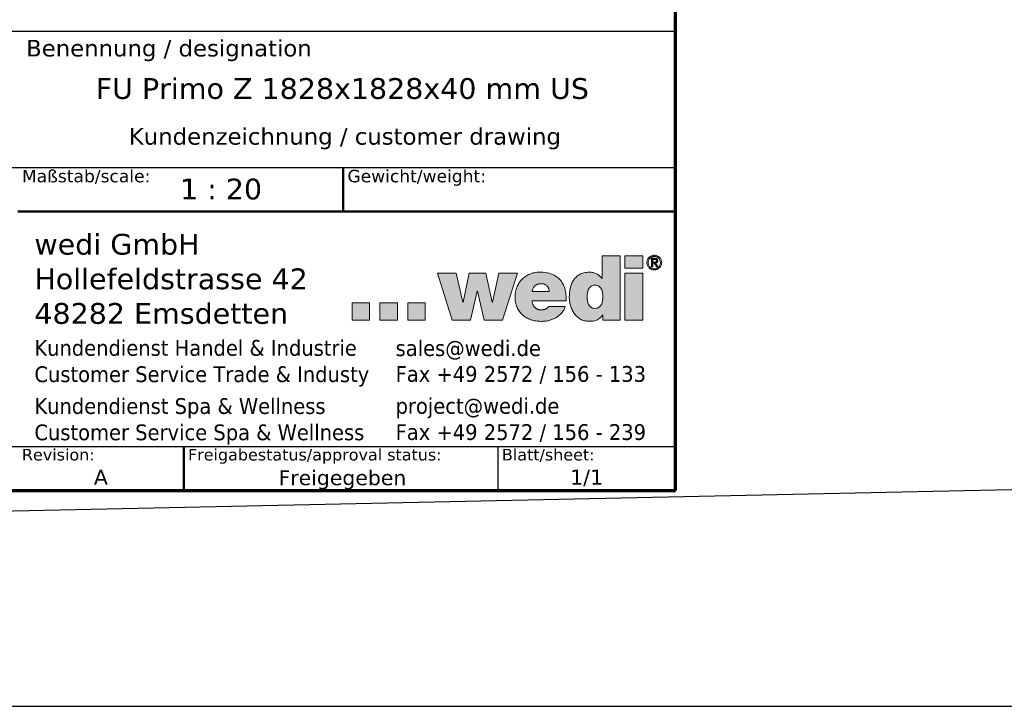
# Model space of a CAD drawing. Header units: millimetres. Extents: x -18288 to 18288, y -400 to 5820.
# Tile 3 of 26: x 2501 to 4872, y -400 to 1254. Entities that reach past the tile are written whole.
import ezdxf
from ezdxf.enums import TextEntityAlignment as Align

# ---------------------------------------------------------------- set-up
doc = ezdxf.new("R2010")
doc.units = ezdxf.units.MM
doc.header["$LTSCALE"] = 20
for name, color, linetype, lineweight in [('AM_BOR', 7, 'Continuous', 25), ('Ebene 1', 7, 'Continuous', 25), ('Rahmen (ISO)', 7, 'Continuous', 70), ('Schraffur (ISO)', 7, 'Continuous', 18), ('Titel (ISO)', 7, 'Continuous', 50)]:
    doc.layers.add(name, color=color, linetype=linetype, lineweight=lineweight)
doc.styles.add('Notiztext 3.5', font='verdana.ttf')
doc.styles.add('Pfeiltext', font='verdana.ttf')
doc.styles.get("Standard").update_dxf_attribs({"font": 'verdana.ttf'})
doc.styles.add('Textstil119', font='verdana.ttf')
doc.styles.add('Textstil121', font='verdana.ttf')
doc.styles.add('Textstil47', font='verdana.ttf')
doc.styles.add('Textstil48', font='verdana.ttf')
doc.styles.add('Textstil64', font='verdana.ttf', dxfattribs={"width": 0.8})
doc.styles.add('Textstil75', font='verdana.ttf')
doc.styles.add('Textstil82', font='verdana.ttf')

# ---------------------------------------------------------------- blocks, each defined once
blk = doc.blocks.new('Ränder Kopie von wedi_Zeichnungsrahmen')
at = {"layer": 'Rahmen (ISO)'}
for p, q in [((204, 6), (204, 291)), ((20, 6), (204, 6))]:
    blk.add_line(p, q, dxfattribs=at)
blk = doc.blocks.new('Schriftfelder wedi Standard - Inch_Zoll ohne Toleranz')
at = {"layer": 'Schraffur (ISO)'}
h = blk.add_hatch(color=256, dxfattribs=at)
edge = h.paths.add_edge_path(flags=0)
edge.add_spline(control_points=[(-14.53, 20.67), (-14.44, 20.67), (-14.27, 20.69), (-14.05, 20.78), (-13.88, 20.93), (-13.76, 21.12), (-13.67, 21.33), (-13.6, 21.65), (-13.57, 22.07), (-13.6, 22.48), (-13.67, 22.8), (-13.76, 23.01), (-13.88, 23.2), (-14.05, 23.35), (-14.27, 23.44), (-14.53, 23.47), (-14.78, 23.44), (-15, 23.35), (-15.17, 23.2), (-15.3, 23.01), (-15.38, 22.8), (-15.45, 22.48), (-15.48, 22.07), (-15.45, 21.65), (-15.38, 21.33), (-15.3, 21.12), (-15.17, 20.93), (-15, 20.78), (-14.78, 20.69), (-14.61, 20.67), (-14.53, 20.67)], knot_values=[0, 0, 0, 0, 0.034699, 0.064914, 0.09345, 0.122379, 0.152717, 0.184596, 0.250776, 0.316162, 0.347791, 0.377961, 0.406791, 0.435283, 0.465485, 0.500184, 0.534837, 0.564994, 0.593447, 0.62225, 0.652404, 0.684024, 0.749407, 0.815585, 0.847456, 0.877777, 0.906678, 0.935176, 0.965345, 1, 1, 1, 1], degree=3, periodic=0)
edge = h.paths.add_edge_path()
edge.add_line((-13.66, 27), (-13.66, 24.26))
edge.add_line((-13.66, 24.26), (-13.68, 24.26))
edge.add_spline(control_points=[(-13.68, 24.26), (-13.77, 24.37), (-13.95, 24.6), (-14.33, 24.84), (-14.76, 24.99), (-15.18, 25.03), (-15.55, 25.01), (-15.86, 24.96), (-16.14, 24.87), (-16.47, 24.72), (-16.82, 24.46), (-17.14, 24.06), (-17.37, 23.6), (-17.52, 23.11), (-17.6, 22.6), (-17.63, 22.08), (-17.6, 21.55), (-17.49, 21.03), (-17.31, 20.52), (-17.05, 20.06), (-16.72, 19.67), (-16.3, 19.35), (-15.9, 19.19), (-15.54, 19.12), (-15.23, 19.1), (-14.91, 19.12), (-14.6, 19.16), (-14.35, 19.24), (-14.08, 19.37), (-13.83, 19.58), (-13.68, 19.77), (-13.6, 19.87)], knot_values=[0, 0, 0, 0, 0.043155, 0.086739, 0.131645, 0.17854, 0.212404, 0.243573, 0.272592, 0.299996, 0.351779, 0.402206, 0.453011, 0.504581, 0.556321, 0.607002, 0.660443, 0.714379, 0.767879, 0.820311, 0.871582, 0.922422, 0.974633, 1.002175, 1.0312, 1.067419, 1.097992, 1.124095, 1.146867, 1.186159, 1.221249, 1.221249, 1.221249, 1.221249], degree=3, periodic=0)
edge.add_line((-13.6, 19.87), (-13.58, 19.87))
edge.add_line((-13.58, 19.87), (-13.58, 19.25))
edge.add_line((-13.58, 19.25), (-11.51, 19.25))
edge.add_line((-11.51, 19.25), (-11.51, 27))
edge.add_line((-11.51, 27), (-13.66, 27))
for points in [[(-10.93, 25.49), (-10.93, 27), (-8.78, 27), (-8.78, 25.49)], [(-33.5, 24.89), (-31.74, 19.26), (-29.54, 19.26), (-28.7, 22.72), (-28.68, 22.72), (-27.87, 19.26), (-25.66, 19.26), (-23.87, 24.89), (-26.11, 24.89), (-26.89, 21.41), (-26.93, 21.41), (-27.68, 24.89), (-29.69, 24.89), (-30.41, 21.41), (-30.43, 21.41), (-31.26, 24.89)], [(-10.93, 19.26), (-8.78, 19.26), (-8.78, 24.89), (-10.93, 24.89)], [(-41.68, 21.34), (-43.78, 21.34), (-43.78, 19.24), (-41.68, 19.24)], [(-38.32, 21.34), (-40.42, 21.34), (-40.42, 19.26), (-38.32, 19.26)], [(-34.96, 21.34), (-34.96, 19.26), (-37.06, 19.26), (-37.06, 21.34)]]:
    blk.add_hatch(color=256, dxfattribs=at).paths.add_polyline_path(points)
h = blk.add_hatch(color=256, dxfattribs=at)
edge = h.paths.add_edge_path(flags=0)
edge.add_spline(control_points=[(-8.06, 25.89), (-8.04, 25.84), (-7.99, 25.75), (-7.9, 25.64), (-7.8, 25.55), (-7.67, 25.48), (-7.53, 25.44), (-7.38, 25.42), (-7.23, 25.44), (-7.09, 25.48), (-6.97, 25.55), (-6.86, 25.64), (-6.77, 25.75), (-6.71, 25.89), (-6.66, 26.03), (-6.65, 26.19), (-6.66, 26.34), (-6.71, 26.48), (-6.77, 26.61), (-6.86, 26.72), (-6.97, 26.81), (-7.1, 26.88), (-7.23, 26.93), (-7.38, 26.94), (-7.53, 26.93), (-7.67, 26.88), (-7.8, 26.81), (-7.9, 26.72), (-7.99, 26.61), (-8.06, 26.48), (-8.1, 26.34), (-8.12, 26.19), (-8.1, 26.03), (-8.07, 25.93), (-8.06, 25.89)], knot_values=[-1, -1, -1, -1, -0.968769, -0.938514, -0.908528, -0.877859, -0.846824, -0.81451, -0.782845, -0.751665, -0.721347, -0.691382, -0.661076, -0.630076, -0.597827, -0.563882, -0.531049, -0.499298, -0.468506, -0.438444, -0.408565, -0.3784, -0.347161, -0.315526, -0.283241, -0.252147, -0.221629, -0.19173, -0.161719, -0.130694, -0.098997, -0.066153, -0.032195, 0, 0, 0, 0], degree=3, periodic=0)
edge = h.paths.add_edge_path()
edge.add_spline(control_points=[(-8.2, 26.53), (-8.22, 26.48), (-8.26, 26.37), (-8.28, 26.19), (-8.26, 26), (-8.21, 25.83), (-8.12, 25.68), (-8.01, 25.55), (-7.88, 25.44), (-7.73, 25.36), (-7.56, 25.31), (-7.38, 25.29), (-7.2, 25.31), (-7.04, 25.36), (-6.89, 25.44), (-6.75, 25.55), (-6.64, 25.68), (-6.56, 25.83), (-6.51, 26), (-6.49, 26.19), (-6.51, 26.37), (-6.56, 26.53), (-6.64, 26.69), (-6.75, 26.82), (-6.89, 26.92), (-7.04, 27), (-7.2, 27.05), (-7.38, 27.07), (-7.56, 27.05), (-7.73, 27), (-7.88, 26.92), (-8.01, 26.82), (-8.12, 26.69), (-8.18, 26.59), (-8.2, 26.53)], knot_values=[0, 0, 0, 0, 0.031498, 0.063871, 0.097255, 0.129121, 0.16021, 0.19058, 0.221045, 0.251572, 0.283155, 0.315097, 0.34707, 0.378466, 0.408835, 0.43896, 0.469377, 0.500279, 0.532169, 0.565531, 0.597881, 0.629403, 0.660135, 0.690407, 0.720506, 0.750951, 0.782355, 0.814304, 0.846223, 0.877814, 0.908416, 0.938856, 0.96908, 1, 1, 1, 1], degree=3, periodic=0)
h = blk.add_hatch(color=256, dxfattribs=at)
edge = h.paths.add_edge_path(flags=0)
edge.add_spline(control_points=[(-7.4, 26.24), (-7.37, 26.24), (-7.33, 26.24), (-7.27, 26.25), (-7.23, 26.25), (-7.21, 26.27), (-7.18, 26.28), (-7.16, 26.3), (-7.14, 26.32), (-7.13, 26.35), (-7.13, 26.39), (-7.13, 26.42), (-7.13, 26.45), (-7.14, 26.48), (-7.15, 26.5), (-7.17, 26.52), (-7.19, 26.54), (-7.22, 26.55), (-7.26, 26.56), (-7.31, 26.57), (-7.34, 26.57), (-7.36, 26.57), (-7.37, 26.57), (-7.4, 26.57), (-7.44, 26.57), (-7.49, 26.57), (-7.53, 26.57), (-7.55, 26.57), (-7.56, 26.57), (-7.57, 26.57), (-7.56, 26.55), (-7.57, 26.53), (-7.57, 26.49), (-7.57, 26.43), (-7.57, 26.36), (-7.57, 26.31), (-7.57, 26.28), (-7.56, 26.26), (-7.57, 26.24), (-7.56, 26.24), (-7.55, 26.24), (-7.51, 26.24), (-7.46, 26.24), (-7.42, 26.24), (-7.4, 26.24), (-7.4, 26.24), (-7.4, 26.24)], knot_values=[-1, -1, -1, -1, -0.950287, -0.902175, -0.881324, -0.861242, -0.841051, -0.820798, -0.800643, -0.77928, -0.753999, -0.726464, -0.703741, -0.683998, -0.665669, -0.648191, -0.630877, -0.612858, -0.575671, -0.535024, -0.514517, -0.506166, -0.497845, -0.484984, -0.450288, -0.411369, -0.377517, -0.365396, -0.358025, -0.356271, -0.348826, -0.333239, -0.311301, -0.255536, -0.195862, -0.169038, -0.146611, -0.130372, -0.122114, -0.120862, -0.115361, -0.09364, -0.033314, -0.009567, -0.002546, 0, 0, 0, 0], degree=3, periodic=0)
edge = h.paths.add_edge_path()
edge.add_spline(control_points=[(-7.33, 26.7), (-7.33, 26.7), (-7.34, 26.7), (-7.38, 26.7), (-7.49, 26.7), (-7.61, 26.7), (-7.69, 26.7), (-7.72, 26.7), (-7.74, 26.69), (-7.72, 26.64), (-7.73, 26.56), (-7.72, 26.4), (-7.73, 26.18), (-7.72, 25.96), (-7.73, 25.8), (-7.72, 25.73), (-7.73, 25.68), (-7.72, 25.66), (-7.68, 25.68), (-7.63, 25.66), (-7.59, 25.67), (-7.56, 25.66), (-7.57, 25.69), (-7.56, 25.73), (-7.57, 25.82), (-7.56, 25.93), (-7.57, 26.02), (-7.56, 26.07), (-7.57, 26.1), (-7.55, 26.12), (-7.52, 26.11), (-7.48, 26.11), (-7.44, 26.11), (-7.41, 26.11), (-7.39, 26.1), (-7.38, 26.07), (-7.34, 26.02), (-7.28, 25.93), (-7.21, 25.82), (-7.16, 25.73), (-7.12, 25.69), (-7.12, 25.66), (-7.09, 25.67), (-7.04, 25.66), (-7, 25.68), (-6.95, 25.66), (-6.94, 25.67), (-6.97, 25.69), (-6.98, 25.73), (-7.03, 25.8), (-7.09, 25.9), (-7.15, 25.99), (-7.2, 26.06), (-7.21, 26.1), (-7.24, 26.12), (-7.21, 26.13), (-7.17, 26.13), (-7.11, 26.16), (-7.04, 26.2), (-6.99, 26.26), (-6.97, 26.34), (-6.96, 26.44), (-6.98, 26.53), (-7.03, 26.61), (-7.11, 26.66), (-7.21, 26.69), (-7.29, 26.7), (-7.33, 26.7)], knot_values=[0, 0, 0, 0, 0.002245, 0.008381, 0.028737, 0.076631, 0.084863, 0.089802, 0.091023, 0.100424, 0.119095, 0.14472, 0.207559, 0.270398, 0.296023, 0.314694, 0.324094, 0.324881, 0.330158, 0.349348, 0.357504, 0.360862, 0.363355, 0.37017, 0.392777, 0.420703, 0.445969, 0.455111, 0.460597, 0.462607, 0.46991, 0.48027, 0.49063, 0.497933, 0.500569, 0.507069, 0.517903, 0.547843, 0.580935, 0.607723, 0.615799, 0.618754, 0.622345, 0.631066, 0.651586, 0.657229, 0.657615, 0.662568, 0.672404, 0.685905, 0.71901, 0.752116, 0.765617, 0.775453, 0.780406, 0.783475, 0.792867, 0.810732, 0.827868, 0.845154, 0.864227, 0.887328, 0.909172, 0.928704, 0.948581, 0.97168, 1, 1, 1, 1], degree=3, periodic=0)
h = blk.add_hatch(color=256, dxfattribs=at)
edge = h.paths.add_edge_path(flags=0)
edge.add_spline(control_points=[(-20.98, 23.64), (-20.93, 23.64), (-20.83, 23.64), (-20.69, 23.61), (-20.56, 23.55), (-20.44, 23.49), (-20.33, 23.4), (-20.24, 23.3), (-20.17, 23.19), (-20.1, 23.07), (-20.07, 22.94), (-20.04, 22.81), (-20.05, 22.75), (-20.03, 22.7), (-20.05, 22.7), (-20.08, 22.7), (-20.13, 22.7), (-20.21, 22.7), (-20.34, 22.7), (-20.53, 22.7), (-20.79, 22.7), (-21.07, 22.7), (-21.34, 22.7), (-21.6, 22.7), (-21.79, 22.7), (-21.92, 22.7), (-22, 22.7), (-22.05, 22.7), (-22.08, 22.7), (-22.09, 22.7), (-22.09, 22.71), (-22.09, 22.75), (-22.06, 22.84), (-22.03, 22.96), (-21.97, 23.1), (-21.9, 23.23), (-21.81, 23.34), (-21.71, 23.43), (-21.59, 23.51), (-21.46, 23.57), (-21.31, 23.61), (-21.15, 23.64), (-21.04, 23.64), (-20.98, 23.64)], knot_values=[-1, -1, -1, -1, -0.970522, -0.942344, -0.915116, -0.888531, -0.86232, -0.836254, -0.810128, -0.783754, -0.756945, -0.729507, -0.715477, -0.710748, -0.709678, -0.703909, -0.693711, -0.679576, -0.661996, -0.618469, -0.567069, -0.511731, -0.456394, -0.404994, -0.361467, -0.343887, -0.329752, -0.319554, -0.313785, -0.312715, -0.311324, -0.307144, -0.290779, -0.259629, -0.230295, -0.20237, -0.17536, -0.148701, -0.121787, -0.094005, -0.064779, -0.033592, 0, 0, 0, 0], degree=3, periodic=0)
edge = h.paths.add_edge_path()
edge.add_line((-17.98, 21.58), (-22.1, 21.58))
edge.add_spline(control_points=[(-22.1, 21.58), (-22.1, 21.54), (-22.09, 21.46), (-22.07, 21.35), (-22.04, 21.24), (-22, 21.14), (-21.96, 21.04), (-21.91, 20.95), (-21.85, 20.87), (-21.79, 20.79), (-21.71, 20.72), (-21.63, 20.66), (-21.55, 20.61), (-21.45, 20.56), (-21.35, 20.53), (-21.24, 20.5), (-21.13, 20.49), (-21.05, 20.49), (-21, 20.49)], knot_values=[0, 0, 0, 0, 0.011871, 0.023383, 0.034556, 0.045416, 0.055995, 0.066338, 0.076497, 0.086536, 0.096528, 0.106556, 0.116711, 0.12709, 0.137793, 0.148921, 0.160571, 0.172839, 0.172839, 0.172839, 0.172839], degree=3, periodic=0)
edge.add_spline(control_points=[(-21, 20.49), (-20.98, 20.49), (-20.94, 20.49), (-20.87, 20.49), (-20.81, 20.5), (-20.74, 20.51), (-20.68, 20.52), (-20.61, 20.54), (-20.55, 20.56), (-20.49, 20.58), (-20.43, 20.61), (-20.37, 20.64), (-20.32, 20.67), (-20.27, 20.71), (-20.22, 20.75), (-20.18, 20.79), (-20.14, 20.84), (-20.12, 20.87), (-20.11, 20.89)], knot_values=[0, 0, 0, 0, 0.006559, 0.013169, 0.01981, 0.026462, 0.033107, 0.039727, 0.046304, 0.052825, 0.059279, 0.065656, 0.071951, 0.078166, 0.084304, 0.090378, 0.096407, 0.102416, 0.102416, 0.102416, 0.102416], degree=3, periodic=0)
edge.add_line((-20.11, 20.89), (-18.1, 20.89))
edge.add_spline(control_points=[(-18.1, 20.89), (-18.16, 20.74), (-18.27, 20.46), (-18.54, 20.09), (-18.86, 19.78), (-19.22, 19.53), (-19.63, 19.34), (-20.06, 19.2), (-20.52, 19.12), (-21.05, 19.09), (-21.64, 19.14), (-22.25, 19.28), (-22.79, 19.52), (-23.26, 19.86), (-23.65, 20.28), (-23.94, 20.8), (-24.12, 21.4), (-24.17, 22.03), (-24.12, 22.64), (-23.96, 23.21), (-23.7, 23.72), (-23.35, 24.16), (-22.91, 24.53), (-22.39, 24.81), (-21.81, 24.99), (-21.13, 25.04), (-20.43, 24.99), (-19.75, 24.82), (-19.18, 24.54), (-18.72, 24.14), (-18.37, 23.63), (-18.14, 23.03), (-18, 22.33), (-17.99, 21.84), (-17.98, 21.58)], knot_values=[0, 0, 0, 0, 0.046845, 0.091634, 0.135518, 0.17939, 0.223861, 0.269282, 0.315783, 0.363338, 0.42883, 0.490658, 0.549548, 0.606552, 0.663102, 0.721003, 0.78232, 0.849198, 0.909267, 0.967289, 1.024005, 1.080171, 1.136634, 1.194396, 1.254659, 1.318825, 1.396987, 1.465551, 1.527499, 1.586411, 1.646022, 1.709592, 1.779523, 1.85736, 1.85736, 1.85736, 1.85736], degree=3, periodic=0)
at = {"layer": 'AM_BOR', "color": 7}
for p, q in [((-4.84, 54), (-188.84, 54)), ((-4.84, -1.25), (-4.84, 54)), ((-188.84, 37.65), (-4.84, 37.65)), ((-130.14, 4.05), (-4.84, 4.05)), ((-26.24, 4.05), (-26.24, -1.25)), ((-188.84, -1.25), (-4.84, -1.25))]:
    blk.add_line(p, q, dxfattribs=at)
at = {"layer": 'Ebene 1', "lineweight": 5}
for p, q in [((-10.93, 25.49), (-10.93, 27)), ((-10.93, 27), (-8.78, 27)), ((-8.78, 27), (-8.78, 25.49)), ((-8.78, 25.49), (-10.93, 25.49)), ((-31.74, 19.26), (-33.5, 24.89)), ((-33.5, 24.89), (-31.26, 24.89)), ((-31.26, 24.89), (-30.43, 21.41)), ((-30.41, 21.41), (-29.69, 24.89)), ((-29.69, 24.89), (-27.68, 24.89)), ((-27.68, 24.89), (-26.93, 21.41)), ((-26.89, 21.41), (-26.11, 24.89)), ((-26.11, 24.89), (-23.87, 24.89)), ((-23.87, 24.89), (-25.66, 19.26)), ((-10.93, 19.26), (-10.93, 24.89)), ((-10.93, 24.89), (-8.78, 24.89)), ((-8.78, 24.89), (-8.78, 19.26)), ((-28.7, 22.72), (-29.54, 19.26)), ((-28.68, 22.72), (-28.7, 22.72)), ((-27.87, 19.26), (-28.68, 22.72)), ((-30.43, 21.41), (-30.41, 21.41)), ((-26.93, 21.41), (-26.89, 21.41)), ((-41.68, 21.34), (-43.78, 21.34)), ((-43.78, 21.34), (-43.78, 19.24)), ((-41.68, 19.24), (-41.68, 21.34)), ((-38.32, 21.34), (-40.42, 21.34)), ((-40.42, 21.34), (-40.42, 19.26)), ((-38.32, 19.26), (-38.32, 21.34)), ((-37.06, 21.34), (-37.06, 19.26)), ((-34.96, 21.34), (-37.06, 21.34)), ((-34.96, 19.26), (-34.96, 21.34)), ((-43.78, 19.24), (-41.68, 19.24)), ((-40.42, 19.26), (-38.32, 19.26)), ((-37.06, 19.26), (-34.96, 19.26)), ((-29.54, 19.26), (-31.74, 19.26)), ((-25.66, 19.26), (-27.87, 19.26)), ((-8.78, 19.26), (-10.93, 19.26))]:
    blk.add_line(p, q, dxfattribs=at)
for points, knots in [([(-13.66, 27), (-13.66, 27), (-13.66, 26.99), (-13.66, 26.96), (-13.66, 26.93), (-13.66, 26.88), (-13.66, 26.82), (-13.66, 26.74), (-13.66, 26.66), (-13.66, 26.53), (-13.66, 26.36), (-13.66, 26.04), (-13.66, 25.63), (-13.66, 25.22), (-13.66, 24.9), (-13.66, 24.73), (-13.66, 24.6), (-13.66, 24.52), (-13.66, 24.44), (-13.66, 24.38), (-13.66, 24.33), (-13.66, 24.3), (-13.66, 24.27), (-13.66, 24.26), (-13.66, 24.26)], [0, 0, 0, 0, 0.000785, 0.0030733, 0.0067645, 0.0117586, 0.0179552, 0.0252542, 0.0335554, 0.0427585, 0.0634696, 0.0865859, 0.1368271, 0.1870683, 0.2101846, 0.2308957, 0.2400988, 0.2484, 0.255699, 0.2618956, 0.2668896, 0.2705809, 0.2728692, 0.2736542, 0.2736542, 0.2736542, 0.2736542]), ([(-11.51, 27), (-11.51, 27), (-11.52, 27), (-11.54, 27), (-11.57, 27), (-11.6, 27), (-11.65, 27), (-11.71, 27), (-11.77, 27), (-11.87, 27), (-12.01, 27), (-12.26, 27), (-12.58, 27), (-12.91, 27), (-13.15, 27), (-13.29, 27), (-13.39, 27), (-13.46, 27), (-13.51, 27), (-13.56, 27), (-13.6, 27), (-13.63, 27), (-13.65, 27), (-13.65, 27), (-13.66, 27)], [0, 0, 0, 0, 0.0006161, 0.0024119, 0.0053087, 0.009228, 0.014091, 0.0198192, 0.0263339, 0.0335564, 0.0498102, 0.0679516, 0.1073803, 0.146809, 0.1649504, 0.1812043, 0.1884268, 0.1949414, 0.2006696, 0.2055327, 0.2094519, 0.2123488, 0.2141446, 0.2147606, 0.2147606, 0.2147606, 0.2147606]), ([(-11.51, 19.25), (-11.51, 19.25), (-11.51, 19.28), (-11.51, 19.35), (-11.51, 19.45), (-11.51, 19.59), (-11.51, 19.77), (-11.51, 19.97), (-11.51, 20.21), (-11.51, 20.57), (-11.51, 21.07), (-11.51, 21.96), (-11.51, 23.12), (-11.51, 24.29), (-11.51, 25.18), (-11.51, 25.68), (-11.51, 26.04), (-11.51, 26.27), (-11.51, 26.48), (-11.51, 26.65), (-11.51, 26.79), (-11.51, 26.9), (-11.51, 26.96), (-11.51, 26.99), (-11.51, 27)], [0, 0, 0, 0, 0.0022235, 0.0087046, 0.0191597, 0.0333047, 0.050856, 0.0715295, 0.0950415, 0.1211081, 0.1797699, 0.2452439, 0.387546, 0.529848, 0.5953221, 0.6539839, 0.6800505, 0.7035625, 0.724236, 0.7417873, 0.7559323, 0.7663873, 0.7728685, 0.775092, 0.775092, 0.775092, 0.775092]), ([(-8.2, 26.53), (-8.18, 26.59), (-8.12, 26.69), (-8.01, 26.82), (-7.88, 26.92), (-7.73, 27), (-7.56, 27.05), (-7.38, 27.07), (-7.2, 27.05), (-7.04, 27), (-6.89, 26.92), (-6.75, 26.82), (-6.64, 26.69), (-6.56, 26.53), (-6.51, 26.37), (-6.49, 26.19), (-6.51, 26), (-6.56, 25.83), (-6.64, 25.68), (-6.75, 25.55), (-6.89, 25.44), (-7.04, 25.36), (-7.2, 25.31), (-7.38, 25.29), (-7.56, 25.31), (-7.73, 25.36), (-7.88, 25.44), (-8.01, 25.55), (-8.12, 25.68), (-8.21, 25.83), (-8.26, 26), (-8.28, 26.19), (-8.26, 26.37), (-8.22, 26.48), (-8.2, 26.53)], [0, 0, 0, 0, 0.03092, 0.061144, 0.091584, 0.122186, 0.153777, 0.185696, 0.217645, 0.249049, 0.279494, 0.309593, 0.339865, 0.370597, 0.402119, 0.434469, 0.467831, 0.499721, 0.530623, 0.56104, 0.591165, 0.621534, 0.65293, 0.684903, 0.716845, 0.748428, 0.778955, 0.80942, 0.83979, 0.870879, 0.902745, 0.936129, 0.968502, 1, 1, 1, 1]), ([(-8.06, 25.89), (-8.04, 25.84), (-7.99, 25.75), (-7.9, 25.64), (-7.8, 25.55), (-7.67, 25.48), (-7.53, 25.44), (-7.38, 25.42), (-7.23, 25.44), (-7.09, 25.48), (-6.97, 25.55), (-6.86, 25.64), (-6.77, 25.75), (-6.71, 25.89), (-6.66, 26.03), (-6.65, 26.19), (-6.66, 26.34), (-6.71, 26.48), (-6.77, 26.61), (-6.86, 26.72), (-6.97, 26.81), (-7.1, 26.88), (-7.23, 26.93), (-7.38, 26.94), (-7.53, 26.93), (-7.67, 26.88), (-7.8, 26.81), (-7.9, 26.72), (-7.99, 26.61), (-8.06, 26.48), (-8.1, 26.34), (-8.12, 26.19), (-8.1, 26.03), (-8.07, 25.93), (-8.06, 25.89)], [0, 0, 0, 0, 0.031231, 0.061486, 0.091472, 0.122141, 0.153176, 0.18549, 0.217155, 0.248335, 0.278653, 0.308618, 0.338924, 0.369924, 0.402173, 0.436118, 0.468951, 0.500702, 0.531494, 0.561556, 0.591435, 0.6216, 0.652839, 0.684474, 0.716759, 0.747853, 0.778371, 0.80827, 0.838281, 0.869306, 0.901003, 0.933847, 0.967805, 1, 1, 1, 1]), ([(-7.33, 26.7), (-7.29, 26.7), (-7.21, 26.69), (-7.11, 26.66), (-7.03, 26.61), (-6.98, 26.53), (-6.96, 26.44), (-6.97, 26.34), (-6.99, 26.26), (-7.04, 26.2), (-7.11, 26.16), (-7.17, 26.13), (-7.21, 26.13), (-7.24, 26.12), (-7.21, 26.1), (-7.2, 26.06), (-7.15, 25.99), (-7.09, 25.9), (-7.03, 25.8), (-6.98, 25.73), (-6.97, 25.69), (-6.94, 25.67), (-6.95, 25.66), (-7, 25.68), (-7.04, 25.66), (-7.09, 25.67), (-7.12, 25.66), (-7.12, 25.69), (-7.16, 25.73), (-7.21, 25.82), (-7.28, 25.93), (-7.34, 26.02), (-7.38, 26.07), (-7.39, 26.1), (-7.41, 26.11), (-7.44, 26.11), (-7.48, 26.11), (-7.52, 26.11), (-7.55, 26.12), (-7.57, 26.1), (-7.56, 26.07), (-7.57, 26.02), (-7.56, 25.93), (-7.57, 25.82), (-7.56, 25.73), (-7.57, 25.69), (-7.56, 25.66), (-7.59, 25.67), (-7.63, 25.66), (-7.68, 25.68), (-7.72, 25.66), (-7.73, 25.68), (-7.72, 25.73), (-7.73, 25.8), (-7.72, 25.96), (-7.73, 26.18), (-7.72, 26.4), (-7.73, 26.56), (-7.72, 26.64), (-7.74, 26.69), (-7.72, 26.7), (-7.69, 26.7), (-7.61, 26.7), (-7.49, 26.7), (-7.38, 26.7), (-7.34, 26.7), (-7.33, 26.7), (-7.33, 26.7)], [0, 0, 0, 0, 0.02832, 0.051419, 0.071296, 0.090828, 0.112672, 0.135773, 0.154846, 0.172132, 0.189268, 0.207133, 0.216525, 0.219594, 0.224547, 0.234383, 0.247884, 0.28099, 0.314095, 0.327596, 0.337432, 0.342385, 0.342771, 0.348414, 0.368934, 0.377655, 0.381246, 0.384201, 0.392277, 0.419065, 0.452157, 0.482097, 0.492931, 0.499431, 0.502067, 0.50937, 0.51973, 0.53009, 0.537393, 0.539403, 0.544889, 0.554031, 0.579297, 0.607223, 0.62983, 0.636645, 0.639138, 0.642496, 0.650652, 0.669842, 0.675119, 0.675906, 0.685306, 0.703977, 0.729602, 0.792441, 0.85528, 0.880905, 0.899576, 0.908977, 0.910198, 0.915137, 0.923369, 0.971263, 0.991619, 0.997755, 1, 1, 1, 1]), ([(-7.4, 26.24), (-7.37, 26.24), (-7.33, 26.24), (-7.27, 26.25), (-7.23, 26.25), (-7.21, 26.27), (-7.18, 26.28), (-7.16, 26.3), (-7.14, 26.32), (-7.13, 26.35), (-7.13, 26.39), (-7.13, 26.42), (-7.13, 26.45), (-7.14, 26.48), (-7.15, 26.5), (-7.17, 26.52), (-7.19, 26.54), (-7.22, 26.55), (-7.26, 26.56), (-7.31, 26.57), (-7.34, 26.57), (-7.36, 26.57), (-7.37, 26.57), (-7.4, 26.57), (-7.44, 26.57), (-7.49, 26.57), (-7.53, 26.57), (-7.55, 26.57), (-7.56, 26.57), (-7.57, 26.57), (-7.56, 26.55), (-7.57, 26.53), (-7.57, 26.49), (-7.57, 26.43), (-7.57, 26.36), (-7.57, 26.31), (-7.57, 26.28), (-7.56, 26.26), (-7.57, 26.24), (-7.56, 26.24), (-7.55, 26.24), (-7.51, 26.24), (-7.46, 26.24), (-7.42, 26.24), (-7.4, 26.24), (-7.4, 26.24), (-7.4, 26.24)], [0, 0, 0, 0, 0.049713, 0.097825, 0.118676, 0.138758, 0.158949, 0.179202, 0.199357, 0.22072, 0.246001, 0.273536, 0.296259, 0.316002, 0.334331, 0.351809, 0.369123, 0.387142, 0.424329, 0.464976, 0.485483, 0.493834, 0.502155, 0.515016, 0.549712, 0.588631, 0.622483, 0.634604, 0.641975, 0.643729, 0.651174, 0.666761, 0.688699, 0.744464, 0.804138, 0.830962, 0.853389, 0.869628, 0.877886, 0.879138, 0.884639, 0.90636, 0.966686, 0.990433, 0.997454, 1, 1, 1, 1]), ([(-17.98, 21.58), (-17.99, 21.84), (-18, 22.33), (-18.14, 23.03), (-18.37, 23.63), (-18.72, 24.14), (-19.18, 24.54), (-19.75, 24.82), (-20.43, 24.99), (-21.13, 25.04), (-21.81, 24.99), (-22.39, 24.81), (-22.91, 24.53), (-23.35, 24.16), (-23.7, 23.72), (-23.96, 23.21), (-24.12, 22.64), (-24.17, 22.03), (-24.12, 21.4), (-23.94, 20.8), (-23.65, 20.28), (-23.26, 19.86), (-22.79, 19.52), (-22.25, 19.28), (-21.64, 19.14), (-21.05, 19.09), (-20.52, 19.12), (-20.06, 19.2), (-19.63, 19.34), (-19.22, 19.53), (-18.86, 19.78), (-18.54, 20.09), (-18.27, 20.46), (-18.16, 20.74), (-18.1, 20.89)], [0, 0, 0, 0, 0.077838, 0.147768, 0.211338, 0.270949, 0.329861, 0.391809, 0.460373, 0.538535, 0.602701, 0.662964, 0.720726, 0.777189, 0.833355, 0.890071, 0.948093, 1.008162, 1.075041, 1.136357, 1.194259, 1.250809, 1.307812, 1.366702, 1.42853, 1.494022, 1.541577, 1.588079, 1.633499, 1.67797, 1.721843, 1.765726, 1.810515, 1.85736, 1.85736, 1.85736, 1.85736]), ([(-13.68, 24.26), (-13.77, 24.37), (-13.95, 24.6), (-14.33, 24.84), (-14.76, 24.99), (-15.18, 25.03), (-15.55, 25.01), (-15.86, 24.96), (-16.14, 24.87), (-16.47, 24.72), (-16.82, 24.46), (-17.14, 24.06), (-17.37, 23.6), (-17.52, 23.11), (-17.6, 22.6), (-17.63, 22.08), (-17.6, 21.55), (-17.49, 21.03), (-17.31, 20.52), (-17.05, 20.06), (-16.72, 19.67), (-16.3, 19.35), (-15.9, 19.19), (-15.54, 19.12), (-15.23, 19.1), (-14.91, 19.12), (-14.6, 19.16), (-14.35, 19.24), (-14.08, 19.37), (-13.83, 19.58), (-13.68, 19.77), (-13.6, 19.87)], [0, 0, 0, 0, 0.043155, 0.086739, 0.131645, 0.17854, 0.212404, 0.243573, 0.272592, 0.299996, 0.351779, 0.402206, 0.453011, 0.504581, 0.556321, 0.607002, 0.660443, 0.714379, 0.767879, 0.820311, 0.871582, 0.922422, 0.974633, 1.002175, 1.0312, 1.067419, 1.097992, 1.124095, 1.146867, 1.186159, 1.221249, 1.221249, 1.221249, 1.221249]), ([(-13.66, 24.26), (-13.66, 24.26), (-13.66, 24.26), (-13.66, 24.26), (-13.66, 24.26), (-13.66, 24.26), (-13.66, 24.26), (-13.66, 24.26), (-13.66, 24.26), (-13.66, 24.26), (-13.66, 24.26), (-13.66, 24.26), (-13.67, 24.26), (-13.67, 24.26), (-13.67, 24.26), (-13.68, 24.26), (-13.68, 24.26), (-13.68, 24.26), (-13.68, 24.26), (-13.68, 24.26), (-13.68, 24.26), (-13.68, 24.26), (-13.68, 24.26), (-13.68, 24.26), (-13.68, 24.26)], [0, 0, 0, 0, 0.000006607, 0.000025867, 0.000056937, 0.000098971, 0.000151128, 0.000212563, 0.000282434, 0.000359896, 0.00053422, 0.000728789, 0.001151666, 0.001574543, 0.001769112, 0.001943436, 0.002020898, 0.002090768, 0.002152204, 0.00220436, 0.002246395, 0.002277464, 0.002296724, 0.002303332, 0.002303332, 0.002303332, 0.002303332]), ([(-20.98, 23.64), (-20.93, 23.64), (-20.83, 23.64), (-20.69, 23.61), (-20.56, 23.55), (-20.44, 23.49), (-20.33, 23.4), (-20.24, 23.3), (-20.17, 23.19), (-20.1, 23.07), (-20.07, 22.94), (-20.04, 22.81), (-20.05, 22.75), (-20.03, 22.7), (-20.05, 22.7), (-20.08, 22.7), (-20.13, 22.7), (-20.21, 22.7), (-20.34, 22.7), (-20.53, 22.7), (-20.79, 22.7), (-21.07, 22.7), (-21.34, 22.7), (-21.6, 22.7), (-21.79, 22.7), (-21.92, 22.7), (-22, 22.7), (-22.05, 22.7), (-22.08, 22.7), (-22.09, 22.7), (-22.09, 22.71), (-22.09, 22.75), (-22.06, 22.84), (-22.03, 22.96), (-21.97, 23.1), (-21.9, 23.23), (-21.81, 23.34), (-21.71, 23.43), (-21.59, 23.51), (-21.46, 23.57), (-21.31, 23.61), (-21.15, 23.64), (-21.04, 23.64), (-20.98, 23.64)], [0, 0, 0, 0, 0.029478, 0.057656, 0.084884, 0.111469, 0.13768, 0.163746, 0.189872, 0.216246, 0.243055, 0.270493, 0.284523, 0.289252, 0.290322, 0.296091, 0.306289, 0.320424, 0.338004, 0.381531, 0.432931, 0.488269, 0.543606, 0.595006, 0.638533, 0.656113, 0.670248, 0.680446, 0.686215, 0.687285, 0.688676, 0.692856, 0.709221, 0.740371, 0.769705, 0.79763, 0.82464, 0.851299, 0.878213, 0.905995, 0.935221, 0.966408, 1, 1, 1, 1]), ([(-14.53, 20.67), (-14.61, 20.67), (-14.78, 20.69), (-15, 20.78), (-15.17, 20.93), (-15.3, 21.12), (-15.38, 21.33), (-15.45, 21.65), (-15.48, 22.07), (-15.45, 22.48), (-15.38, 22.8), (-15.3, 23.01), (-15.17, 23.2), (-15, 23.35), (-14.78, 23.44), (-14.53, 23.47), (-14.27, 23.44), (-14.05, 23.35), (-13.88, 23.2), (-13.76, 23.01), (-13.67, 22.8), (-13.6, 22.48), (-13.57, 22.07), (-13.6, 21.65), (-13.67, 21.33), (-13.76, 21.12), (-13.88, 20.93), (-14.05, 20.78), (-14.27, 20.69), (-14.44, 20.67), (-14.53, 20.67)], [0, 0, 0, 0, 0.034655, 0.064824, 0.093322, 0.122223, 0.152544, 0.184415, 0.250593, 0.315976, 0.347596, 0.37775, 0.406553, 0.435006, 0.465163, 0.499816, 0.534515, 0.564717, 0.593209, 0.622039, 0.652209, 0.683838, 0.749224, 0.815404, 0.847283, 0.877621, 0.90655, 0.935086, 0.965301, 1, 1, 1, 1]), ([(-21, 20.49), (-21.05, 20.49), (-21.13, 20.49), (-21.24, 20.5), (-21.35, 20.53), (-21.45, 20.56), (-21.55, 20.61), (-21.63, 20.66), (-21.71, 20.72), (-21.79, 20.79), (-21.85, 20.87), (-21.91, 20.95), (-21.96, 21.04), (-22, 21.14), (-22.04, 21.24), (-22.07, 21.35), (-22.09, 21.46), (-22.1, 21.54), (-22.1, 21.58)], [0, 0, 0, 0, 0.0122685, 0.0239187, 0.035046, 0.0457491, 0.0561284, 0.0662838, 0.0763119, 0.0863037, 0.0963424, 0.1065015, 0.1168444, 0.127424, 0.1382833, 0.1494563, 0.1609687, 0.1728395, 0.1728395, 0.1728395, 0.1728395]), ([(-22.1, 21.58), (-22.1, 21.58), (-22.08, 21.58), (-22.05, 21.58), (-21.99, 21.58), (-21.92, 21.58), (-21.82, 21.58), (-21.72, 21.58), (-21.59, 21.58), (-21.4, 21.58), (-21.13, 21.58), (-20.66, 21.58), (-20.04, 21.58), (-19.42, 21.58), (-18.95, 21.58), (-18.68, 21.58), (-18.49, 21.58), (-18.36, 21.58), (-18.25, 21.58), (-18.16, 21.58), (-18.09, 21.58), (-18.03, 21.58), (-18, 21.58), (-17.98, 21.58), (-17.98, 21.58)], [0, 0, 0, 0, 0.0011827, 0.0046301, 0.0101912, 0.0177151, 0.0270508, 0.0380473, 0.0505536, 0.0644187, 0.0956215, 0.1304479, 0.2061398, 0.2818318, 0.3166582, 0.347861, 0.3617261, 0.3742324, 0.3852289, 0.3945645, 0.4020884, 0.4076496, 0.411097, 0.4122797, 0.4122797, 0.4122797, 0.4122797]), ([(-20.11, 20.89), (-20.12, 20.87), (-20.14, 20.84), (-20.18, 20.79), (-20.22, 20.75), (-20.27, 20.71), (-20.32, 20.67), (-20.37, 20.64), (-20.43, 20.61), (-20.49, 20.58), (-20.55, 20.56), (-20.61, 20.54), (-20.68, 20.52), (-20.74, 20.51), (-20.81, 20.5), (-20.87, 20.49), (-20.94, 20.49), (-20.98, 20.49), (-21, 20.49)], [0, 0, 0, 0, 0.006009, 0.0120374, 0.0181114, 0.0242499, 0.0304643, 0.0367601, 0.0431371, 0.0495905, 0.0561118, 0.0626893, 0.0693086, 0.0759535, 0.0826061, 0.0892473, 0.0958573, 0.1024158, 0.1024158, 0.1024158, 0.1024158]), ([(-18.1, 20.89), (-18.1, 20.89), (-18.11, 20.89), (-18.12, 20.89), (-18.15, 20.89), (-18.19, 20.89), (-18.23, 20.89), (-18.28, 20.89), (-18.35, 20.89), (-18.44, 20.89), (-18.57, 20.89), (-18.8, 20.89), (-19.1, 20.89), (-19.4, 20.89), (-19.63, 20.89), (-19.76, 20.89), (-19.86, 20.89), (-19.92, 20.89), (-19.97, 20.89), (-20.02, 20.89), (-20.05, 20.89), (-20.08, 20.89), (-20.1, 20.89), (-20.1, 20.89), (-20.11, 20.89)], [0, 0, 0, 0, 0.0005762, 0.0022556, 0.0049648, 0.0086302, 0.0131783, 0.0185354, 0.024628, 0.0313826, 0.0465836, 0.0635498, 0.1004244, 0.137299, 0.1542653, 0.1694662, 0.1762208, 0.1823135, 0.1876706, 0.1922186, 0.195884, 0.1985932, 0.2002727, 0.2008489, 0.2008489, 0.2008489, 0.2008489]), ([(-13.6, 19.87), (-13.6, 19.87), (-13.6, 19.87), (-13.6, 19.87), (-13.6, 19.87), (-13.6, 19.87), (-13.6, 19.87), (-13.6, 19.87), (-13.6, 19.87), (-13.6, 19.87), (-13.6, 19.87), (-13.6, 19.87), (-13.59, 19.87), (-13.59, 19.87), (-13.59, 19.87), (-13.59, 19.87), (-13.58, 19.87), (-13.58, 19.87), (-13.58, 19.87), (-13.58, 19.87), (-13.58, 19.87), (-13.58, 19.87), (-13.58, 19.87), (-13.58, 19.87), (-13.58, 19.87)], [0, 0, 0, 0, 0.00000644, 0.000025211, 0.000055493, 0.000096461, 0.000147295, 0.000207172, 0.000275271, 0.000350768, 0.000520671, 0.000710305, 0.001122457, 0.001534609, 0.001724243, 0.001894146, 0.001969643, 0.002037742, 0.002097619, 0.002148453, 0.002189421, 0.002219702, 0.002238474, 0.002244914, 0.002244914, 0.002244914, 0.002244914]), ([(-13.58, 19.87), (-13.58, 19.87), (-13.58, 19.86), (-13.58, 19.86), (-13.58, 19.85), (-13.58, 19.84), (-13.58, 19.82), (-13.58, 19.81), (-13.58, 19.79), (-13.58, 19.76), (-13.58, 19.72), (-13.58, 19.65), (-13.58, 19.56), (-13.58, 19.46), (-13.58, 19.39), (-13.58, 19.35), (-13.58, 19.32), (-13.58, 19.31), (-13.58, 19.29), (-13.58, 19.27), (-13.58, 19.26), (-13.58, 19.26), (-13.58, 19.25), (-13.58, 19.25), (-13.58, 19.25)], [0, 0, 0, 0, 0.00017749, 0.00069486, 0.00152945, 0.0026586, 0.00405965, 0.00570994, 0.00758682, 0.00966763, 0.01435039, 0.01957695, 0.03093642, 0.04229588, 0.04752244, 0.0522052, 0.05428601, 0.05616289, 0.05781318, 0.05921423, 0.06034338, 0.06117797, 0.06169534, 0.06187283, 0.06187283, 0.06187283, 0.06187283]), ([(-13.58, 19.25), (-13.58, 19.25), (-13.57, 19.25), (-13.55, 19.25), (-13.53, 19.25), (-13.49, 19.25), (-13.44, 19.25), (-13.39, 19.25), (-13.33, 19.25), (-13.23, 19.25), (-13.09, 19.25), (-12.86, 19.25), (-12.55, 19.25), (-12.23, 19.25), (-12, 19.25), (-11.86, 19.25), (-11.77, 19.25), (-11.7, 19.25), (-11.65, 19.25), (-11.6, 19.25), (-11.56, 19.25), (-11.54, 19.25), (-11.52, 19.25), (-11.51, 19.25), (-11.51, 19.25)], [0, 0, 0, 0, 0.0005946, 0.0023279, 0.0051239, 0.0089067, 0.0136004, 0.0191292, 0.025417, 0.032388, 0.0480759, 0.0655857, 0.1036416, 0.1416975, 0.1592072, 0.1748952, 0.1818662, 0.188154, 0.1936827, 0.1983765, 0.2021593, 0.2049553, 0.2066885, 0.2072832, 0.2072832, 0.2072832, 0.2072832])]:
    blk.add_open_spline(points, degree=3, knots=knots, dxfattribs=at)
at = {"layer": 'Titel (ISO)'}
for p, q in [((-44.84, 37.65), (-44.84, 32.34)), ((-84.04, 32.35), (-4.84, 32.35)), ((-64.04, 4.05), (-64.04, -1.25))]:
    blk.add_line(p, q, dxfattribs=at)
at = {"layer": 'AM_BOR', "color": 7, "style": 'Textstil48'}
blk.add_text('Benennung / designation', height=2, dxfattribs=at).set_placement((-83.04, 51))
at = {"layer": 'AM_BOR', "color": 7}
for tag, p, height, style in [('Zeichnungsnummer_001', (-173.24, 49.44), 3, 'Textstil75'), ('Artikelnummer_001', (-145.06, 44.44), 2.49, 'Textstil82')]:
    blk.add_attdef(tag, p, '', height=height, dxfattribs=dict(at, style=style))
blk.add_attdef('TITEL_001', (-74.65, 45.9), '', height=2.5, dxfattribs=at)
at = {"layer": 'AM_BOR', "color": 7, "style": 'Textstil82'}
blk.add_attdef('PROJEKT', text='', height=2.49, dxfattribs=at).set_placement((-144.84, 41.98), align=Align.TOP_LEFT)
at = {"layer": 'AM_BOR', "color": 7, "style": 'Textstil64', "width": 0.8}
for tag, p in [('ERSTELLUNGSDATUM_001', (-115.15, 28.7)), ('KONSTRUKTEUR_001', (-94.01, 28.67)), ('ERSTELLUNGSDATUM_001', (-115.35, 23.55)), ('KONSTRUKTEUR_001', (-94.01, 23.37))]:
    blk.add_attdef(tag, p, '', height=2, dxfattribs=at)
for tag, p in [('KONTROLLDATUM', (-108.74, 19.1)), ('KONTROLLIERT_VON', (-92.74, 19.1))]:
    blk.add_attdef(tag, text='', height=2, dxfattribs=at).set_placement(p, align=Align.MIDDLE_CENTER)
at = {"layer": 'Titel (ISO)', "style": 'Notiztext 3.5'}
for s, insert, char_height, attachment_point in [('\\fVerdana|b0|i0;\\H1.5000;Maßstab/scale:', (-83.54, 37.35), 1.5, 1), ('\\fVerdana|b0|i0;\\H1.5000;Gewicht/weight:', (-44.34, 37.35), 1.5, 1), ('\\fVerdana|b0|i0;\\H1.4000;Revision:', (-83.54, 3.75), 1.4, 1), ('\\fVerdana|b0|i0;\\H1.4000;Freigabestatus/approval status:', (-63.54, 3.75), 1.4, 1), ('\\fVerdana|b0|i0;\\H1.4000;Blatt/sheet:', (-25.74, 3.75), 1.4, 1), ('\\fVerdana|b0|i0;\\H1.8000;1/1 ', (-15.54, 1.25), 1.8, 2)]:
    blk.add_mtext(s, dxfattribs=dict(at, insert=insert, char_height=char_height, attachment_point=attachment_point))
at = {"layer": 'Titel (ISO)', "color": 179, "true_color": 0x262659, "attachment_point": 4, "line_spacing_factor": 0.999579, "style": 'Pfeiltext'}
for s, insert, char_height, width in [('\\fVerdana|b0|i0;\\H2.5000;wedi GmbH\\P\\fVerdana|b0|i0;\\H2.5000;Hollefeldstrasse 42\\P\\fVerdana|b0|i0;\\H2.5000;48282 Emsdetten', (-82.04, 24.2), 2.5, 33.3063), ('\\fVerdana|b0|i0;\\W0.90;\\H1.9000;Kundendienst Handel & Industrie\\P\\fVerdana|b0|i0;\\W0.90;\\H1.9000;Customer Service Trade & Industy', (-82.04, 14.05), 1.9, 97.2876), ('\\fVerdana|b0|i0;\\W0.90;\\H1.9000;Kundendienst Spa & Wellness\\P\\fVerdana|b0|i0;\\W0.90;\\H1.9000;Customer Service Spa & Wellness', (-82.04, 7.05), 1.9, 97.2876)]:
    blk.add_mtext(s, dxfattribs=dict(at, insert=insert, char_height=char_height, width=width))
at = {"layer": 'Titel (ISO)', "color": 179, "true_color": 0x262659, "char_height": 1.9, "width": 97.2876, "attachment_point": 4, "style": 'Pfeiltext'}
for s, insert in [('\\fVerdana|b0|i0;\\W0.90;\\H1.9000;sales@wedi.de', (-38.54, 15.65)), ('\\fVerdana|b0|i0;\\W0.90;\\H1.9000;Fax +49 2572 / 156 - 133', (-38.54, 12.65)), ('\\fVerdana|b0|i0;\\W0.90;\\H1.9000;project@wedi.de', (-38.54, 8.65)), ('\\fVerdana|b0|i0;\\W0.90;\\H1.9000;Fax +49 2572 / 156 - 239', (-38.54, 5.65))]:
    blk.add_mtext(s, dxfattribs=dict(at, insert=insert))
at = {"layer": 'Titel (ISO)', "color": 7, "style": 'Pfeiltext'}
blk.add_attdef('BESCHREIBUNG_001', (-70.66, 40.38), '', height=2, dxfattribs=at)
at = {"layer": 'Titel (ISO)'}
for tag, p, height, style in [('Anfänglicher_Ansichtsmaßstab_001', (-64.5, 33.79), 2.5, 'Textstil47'), ('REVISIONSNUMMER_001', (-74.88, -0.54), 1.79, 'Textstil121'), ('STATUS_001', (-52.63, -0.63), 1.79, 'Textstil121')]:
    blk.add_attdef(tag, p, '', height=height, dxfattribs=dict(at, style=style))
at = {"layer": 'Titel (ISO)', "style": 'Textstil47'}
blk.add_attdef('<MASSE3;>', text='', height=2.5, dxfattribs=at).set_placement((-26.84, 36.35), align=Align.TOP_LEFT)
at = {"layer": 'Titel (ISO)', "style": 'Textstil119'}
for tag, p in [('MATERIAL', (-159.84, 35.35)), ('FIRMA', (-159.84, 24.75)), ('Bauvorhaben', (-159.84, 19.45))]:
    blk.add_attdef(tag, text='', height=1.89, dxfattribs=at).set_placement(p, align=Align.TOP_CENTER)

msp = doc.modelspace()

# ---------------------------------------------------------------- linework, layer by layer
for p, q in [((18033.73, 400), (1529.73, 50)), ((1220, -400), (18288, -400))]:
    msp.add_line(p, q)

# ---------------------------------------------------------------- block references
at = {"xscale": 20, "yscale": 20, "zscale": 20}
msp.add_blockref('Ränder Kopie von wedi_Zeichnungsrahmen', (0, 0), dxfattribs=at)
ref = msp.add_blockref('Schriftfelder wedi Standard - Inch_Zoll ohne Toleranz', (4176.71, 145.09), dxfattribs=dict(xscale=20, yscale=20, zscale=20))
ref.add_attrib('Anfänglicher_Ansichtsmaßstab_001', '1 : 20', (2886.66, 820.96), dxfattribs={"layer": 'Titel (ISO)', "height": 50, "style": 'Textstil47'})
ref.add_attrib('BESCHREIBUNG_001', 'Kundenzeichnung / customer drawing', (2763.43, 952.78), dxfattribs={"layer": 'Titel (ISO)', "color": 7, "height": 40, "style": 'Pfeiltext'})
ref.add_attrib('TITEL_001', 'FU Primo Z 1828x1828x40 mm US', (2683.67, 1063), dxfattribs={"layer": 'AM_BOR', "color": 7, "height": 50})
ref.add_attrib('REVISIONSNUMMER_001', 'A', (2679.17, 134.2), dxfattribs={"layer": 'Titel (ISO)', "height": 35.8, "style": 'Textstil121'})
ref.add_attrib('STATUS_001', 'Freigegeben', (3124.05, 132.59), dxfattribs={"layer": 'Titel (ISO)', "height": 35.8, "style": 'Textstil121'})

doc.saveas('drawing.dxf')
